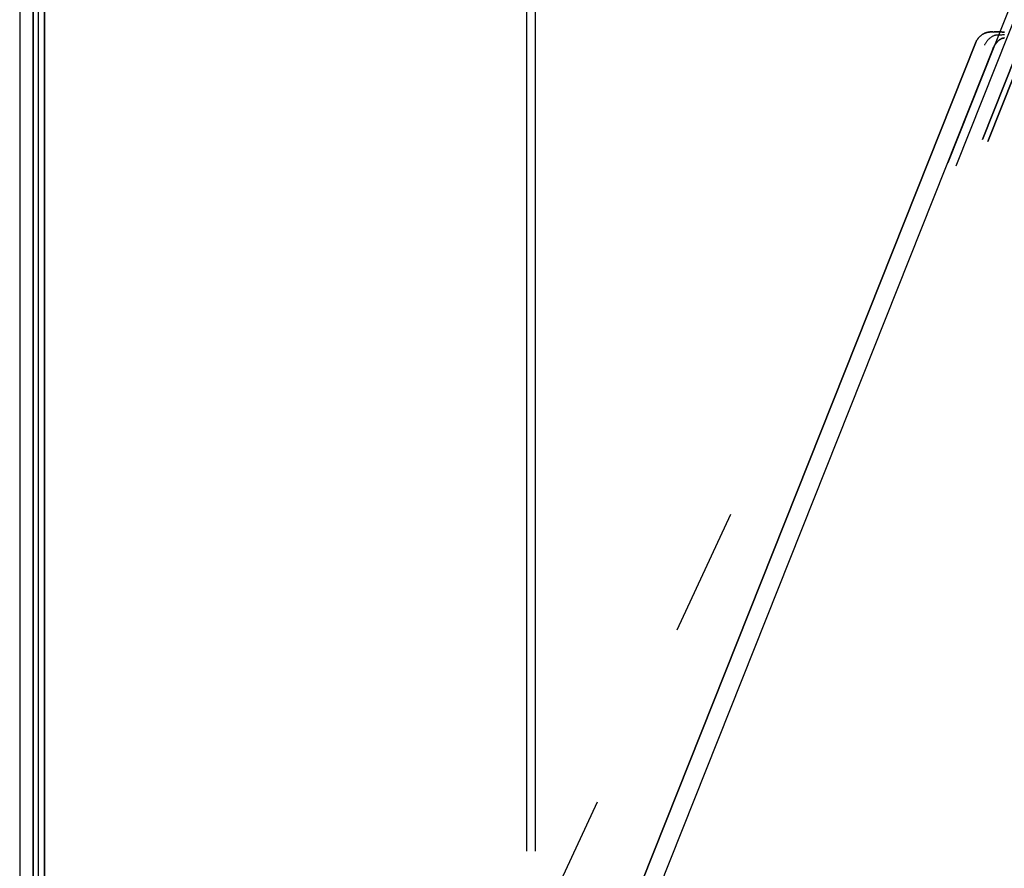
# Model space of a CAD drawing. Header units: millimetres. Extents: x -1030 to 192, y -442 to 180.
# Tile 45 of 256: x -1019 to -941, y -344 to -278. Entities that reach past the tile are written whole.
import ezdxf

# ---------------------------------------------------------------- set-up
doc = ezdxf.new("R2010")
doc.units = ezdxf.units.MM
doc.header["$MEASUREMENT"] = 0
doc.layers.add('OVIDIO 120x60x72h', color=7, linetype='Continuous')

msp = doc.modelspace()

# ---------------------------------------------------------------- linework, layer by layer
at = {"layer": 'OVIDIO 120x60x72h'}
for points in [[(-1018.939640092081, -131.0045974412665), (-1018.939640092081, -415.6840226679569)], [(-1017.887569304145, -131.0045974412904), (-1017.887569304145, -415.3044911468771)], [(-1017.887569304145, -415.3044911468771), (-1017.887569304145, -131.0045974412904)], [(-1017.479766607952, -131.0045974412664), (-1017.479766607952, -415.684171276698)], [(-1016.993142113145, -131.0045974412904), (-1016.993142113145, -415.684022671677)], [(-1016.993142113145, -415.684022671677), (-1016.993142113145, -131.0045974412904)], [(-979.0583896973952, -131.0045974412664), (-979.0583896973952, -343.0286722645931)], [(-978.3875693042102, -131.0045974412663), (-978.3875693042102, -343.0286722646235)]]:
    msp.add_lwpolyline(points, dxfattribs=at)
at = {"layer": 'OVIDIO 120x60x72h', "extrusion": (0.9999999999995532, -9.452204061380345e-07, 0)}
for points in [[(-415.3054526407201, 754.6310890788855), (-131.0055589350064, 754.6316265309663)], [(-131.0055589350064, 754.6316265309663), (-415.3054526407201, 754.6310890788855)]]:
    msp.add_lwpolyline(points, dxfattribs=at)
at = {"layer": 'OVIDIO 120x60x72h', "extrusion": (1, 0, 0)}
for points in [[(-131.0045974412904, 755.5783022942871), (-415.684022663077, 755.5783021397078)], [(-415.684022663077, 755.5783021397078), (-131.0045974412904, 755.5783022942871)]]:
    msp.add_lwpolyline(points, dxfattribs=at)
at = {"layer": 'OVIDIO 120x60x72h', "extrusion": (0.1089792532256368, 0.2028516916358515, 0.9731262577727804)}
for points in [[(700.1307214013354, 998.2628478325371), (700.1307214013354, 837.6070033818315)], [(700.1307214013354, 837.6070033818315), (700.1307214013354, 998.2628478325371)]]:
    msp.add_lwpolyline(points, dxfattribs=at)
at = {"layer": 'OVIDIO 120x60x72h', "extrusion": (0.1089792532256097, 0.2028516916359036, 0.9731262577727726)}
msp.add_lwpolyline([(699.8352514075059, 998.2628478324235), (699.8352514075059, 837.6070033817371)], dxfattribs=at)
at = {"layer": 'OVIDIO 120x60x72h', "extrusion": (0.1089792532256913, 0.2028516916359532, 0.9731262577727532)}
for points in [[(699.5397814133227, 837.6070033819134), (699.5397814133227, 998.2628478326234)], [(699.5397814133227, 998.2628478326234), (699.5397814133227, 837.6070033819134)]]:
    msp.add_lwpolyline(points, dxfattribs=at)
at = {"layer": 'OVIDIO 120x60x72h', "extrusion": (-0.04567751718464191, -0.1148807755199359, 0.9923285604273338)}
msp.add_lwpolyline([(-772.2327042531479, -622.6510015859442), (-772.2327042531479, -513.7362259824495)], dxfattribs=at)
at = {"layer": 'OVIDIO 120x60x72h', "extrusion": (-0.04567751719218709, -0.114880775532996, 0.9923285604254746)}
for points in [[(-770.401215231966, -619.9383499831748), (-770.401215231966, -513.0824972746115)], [(-770.401215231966, -513.0824972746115), (-770.401215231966, -619.9383499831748)]]:
    msp.add_lwpolyline(points, dxfattribs=at)
at = {"layer": 'OVIDIO 120x60x72h', "extrusion": (-0.04567751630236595, -0.1148807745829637, 0.9923285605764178)}
for points in [[(-769.944579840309, -513.0824952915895), (-769.944579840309, -619.9383480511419)], [(-769.944579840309, -619.9383480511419), (-769.944579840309, -513.0824952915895)]]:
    msp.add_lwpolyline(points, dxfattribs=at)
at = {"layer": 'OVIDIO 120x60x72h', "extrusion": (0.3152635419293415, 0.9259244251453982, 0.208021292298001)}
msp.add_lwpolyline([(802.9718434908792, 818.6536048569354), (801.6892378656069, 819.4372198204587)], dxfattribs=at)
at = {"layer": 'OVIDIO 120x60x72h', "extrusion": (0.1806448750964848, 0.9479354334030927, 0.2622705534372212)}
for points in [[(873.5018053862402, 808.4274979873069), (872.6200792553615, 809.6409884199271)], [(872.6200792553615, 809.6409884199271), (873.5018053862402, 808.4274979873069)]]:
    msp.add_lwpolyline(points, dxfattribs=at)
at = {"layer": 'OVIDIO 120x60x72h', "extrusion": (0.1806448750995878, 0.947935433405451, 0.2622705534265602)}
msp.add_lwpolyline([(873.5018053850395, 808.4274979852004), (872.6200792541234, 809.6409884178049)], dxfattribs=at)
at = {"layer": 'OVIDIO 120x60x72h', "extrusion": (-0.04567751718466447, -0.1148807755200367, 0.9923285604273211)}
msp.add_lwpolyline([(-771.545278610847, -622.651001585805), (-771.545278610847, -513.7352167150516)], dxfattribs=at)
at = {"layer": 'OVIDIO 120x60x72h', "extrusion": (0.1089886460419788, 0.2028662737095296, 0.9731221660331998)}
for points in [[(699.1258835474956, 847.1306747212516), (699.1258835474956, 839.0869584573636)], [(699.1258835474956, 839.0869584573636), (699.1258835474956, 847.1306747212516)]]:
    msp.add_lwpolyline(points, dxfattribs=at)
at = {"layer": 'OVIDIO 120x60x72h', "extrusion": (0.1089886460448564, 0.2028662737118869, 0.9731221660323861)}
msp.add_lwpolyline([(698.4129372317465, 839.0869584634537), (698.4129372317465, 847.1306747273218)], dxfattribs=at)
at = {"layer": 'OVIDIO 120x60x72h', "extrusion": (-0.2760888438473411, 0.1226098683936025, 0.9532794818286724)}
for points in [[(638.2627692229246, -497.5786025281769), (638.2627692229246, -496.0786025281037)], [(638.2627692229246, -496.0786025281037), (638.2627692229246, -497.5786025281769)]]:
    msp.add_lwpolyline(points, dxfattribs=at)
at = {"layer": 'OVIDIO 120x60x72h', "extrusion": (0.1089886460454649, 0.2028662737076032, 0.973122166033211)}
msp.add_lwpolyline([(697.6999909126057, 847.1306747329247), (697.6999909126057, 839.0869584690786)], dxfattribs=at)
at = {"layer": 'OVIDIO 120x60x72h', "extrusion": (-0.2760888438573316, 0.1226098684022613, 0.9532794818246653)}
msp.add_lwpolyline([(642.1655075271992, -496.0786025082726), (642.1655075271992, -497.5786025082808)], dxfattribs=at)
at = {"layer": 'OVIDIO 120x60x72h', "extrusion": (0.1089886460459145, 0.2028662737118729, 0.9731221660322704)}
msp.add_lwpolyline([(700.9232938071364, 857.0217395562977), (700.9232938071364, 847.2317395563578)], dxfattribs=at)
at = {"layer": 'OVIDIO 120x60x72h', "extrusion": (0.9840532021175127, 0.05870066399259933, 0.1679092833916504)}
msp.add_lwpolyline([(-227.3241785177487, 875.5133446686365), (-229.262761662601, 870.0565865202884)], dxfattribs=at)
at = {"layer": 'OVIDIO 120x60x72h', "extrusion": (0.0214638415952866, 0.0462957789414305, 0.9986971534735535)}
msp.add_lwpolyline([(740.5377024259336, 693.1209631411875), (740.5377024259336, 703.1627040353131)], dxfattribs=at)
at = {"layer": 'OVIDIO 120x60x72h', "extrusion": (-0.2760888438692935, 0.1226098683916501, 0.9532794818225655)}
msp.add_lwpolyline([(646.068245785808, -497.578602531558), (646.068245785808, -496.0786025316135)], dxfattribs=at)
at = {"layer": 'OVIDIO 120x60x72h', "extrusion": (0.1089792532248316, 0.2028516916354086, 0.9731262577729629)}
for points in [[(697.705001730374, 847.1170587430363), (697.705001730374, 857.1091883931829)], [(696.523121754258, 857.109188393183), (696.523121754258, 847.1170587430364)]]:
    msp.add_lwpolyline(points, dxfattribs=at)
at = {"layer": 'OVIDIO 120x60x72h', "extrusion": (0.1089792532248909, 0.202851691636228, 0.9731262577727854)}
msp.add_lwpolyline([(697.1140617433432, 857.1091883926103), (697.1140617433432, 847.1170587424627)], dxfattribs=at)
at = {"layer": 'OVIDIO 120x60x72h', "extrusion": (0, 1, 0)}
for points in [[(944.7351691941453, 721.7444011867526), (946.0768099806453, 719.0611196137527)], [(948.3777196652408, 720.2115744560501), (947.0360788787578, 722.8948560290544)], [(950.6786293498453, 721.3620292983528), (949.3369885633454, 724.0453108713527)]]:
    msp.add_lwpolyline(points, dxfattribs=at)
at = {"layer": 'OVIDIO 120x60x72h', "extrusion": (0.9868237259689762, 0.05815167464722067, 0.1509878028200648)}
msp.add_lwpolyline([(-238.2372120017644, 858.7490178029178), (-236.1317925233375, 864.1436005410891)], dxfattribs=at)
at = {"layer": 'OVIDIO 120x60x72h', "extrusion": (0.1089886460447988, 0.2028662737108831, 0.9731221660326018)}
for points in [[(699.1258835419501, 914.5039307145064), (699.1258835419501, 857.122804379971)], [(699.1258835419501, 857.122804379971), (699.1258835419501, 914.5039307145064)]]:
    msp.add_lwpolyline(points, dxfattribs=at)
at = {"layer": 'OVIDIO 120x60x72h', "extrusion": (0.1089886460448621, 0.2028662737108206, 0.9731221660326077)}
msp.add_lwpolyline([(698.4129372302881, 857.1228043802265), (698.4129372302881, 914.5039307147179)], dxfattribs=at)
at = {"layer": 'OVIDIO 120x60x72h', "extrusion": (-0.2760888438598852, 0.1226098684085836, 0.9532794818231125)}
msp.add_lwpolyline([(655.7644274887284, -496.078602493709), (655.7644274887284, -497.5786024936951)], dxfattribs=at)
at = {"layer": 'OVIDIO 120x60x72h', "extrusion": (0.1089949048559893, 0.2028759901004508, 0.9731194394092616)}
msp.add_lwpolyline([(697.6971695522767, 914.5130033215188), (697.6971695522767, 857.1318769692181)], dxfattribs=at)
at = {"layer": 'OVIDIO 120x60x72h', "extrusion": (0.02146384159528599, 0.04629577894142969, 0.9986971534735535)}
msp.add_lwpolyline([(740.5377024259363, 718.1058072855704), (740.5377024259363, 818.6188428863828)], dxfattribs=at)
at = {"layer": 'OVIDIO 120x60x72h', "extrusion": (-0.2760888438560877, 0.1226098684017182, 0.9532794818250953)}
msp.add_lwpolyline([(683.605230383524, -496.0786025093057), (683.605230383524, -497.5786025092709)], dxfattribs=at)
at = {"layer": 'OVIDIO 120x60x72h', "extrusion": (-0.04567751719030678, -0.1148807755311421, 0.9923285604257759)}
msp.add_lwpolyline([(-755.4626507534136, -606.1910442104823), (-755.4626507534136, -551.0007035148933)], dxfattribs=at)
at = {"layer": 'OVIDIO 120x60x72h', "extrusion": (-0.04567751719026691, -0.1148807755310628, 0.9923285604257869)}
msp.add_lwpolyline([(-755.6909893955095, -605.9743259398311), (-755.6909893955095, -551.5701903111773)], dxfattribs=at)
at = {"layer": 'OVIDIO 120x60x72h', "extrusion": (-0.2760888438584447, 0.1226098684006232, 0.9532794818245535)}
msp.add_lwpolyline([(688.6055003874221, -494.5786025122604), (688.6055003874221, -467.0321203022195)], dxfattribs=at)
at = {"layer": 'OVIDIO 120x60x72h', "extrusion": (-0.2760888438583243, 0.122609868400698, 0.9532794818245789)}
msp.add_lwpolyline([(688.510558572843, -494.5786022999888), (688.510558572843, -467.5517811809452)], dxfattribs=at)
at = {"layer": 'OVIDIO 120x60x72h', "extrusion": (0.3666393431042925, 0.9221125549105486, 0.1236285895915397)}
msp.add_lwpolyline([(769.9445771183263, 784.4999882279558), (770.015400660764, 784.4783132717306), (770.0869297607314, 784.4583422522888), (770.1591031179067, 784.4401067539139), (770.2318576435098, 784.4236354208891), (770.3051286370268, 784.4089538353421), (770.3788499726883, 784.3960844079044), (770.4529542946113, 784.3850462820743), (770.5273732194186, 784.3758552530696), (770.6020375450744, 784.3685237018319), (770.6768774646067, 784.3630605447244), (770.7518227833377, 784.359471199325), (770.8268031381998, 784.3577575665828), (770.9017482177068, 784.3579180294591), (770.9765879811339, 784.3599474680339), (771.0512528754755, 784.3638372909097), (771.1256740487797, 784.3695754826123), (771.1997835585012, 784.3771466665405), (771.2735145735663, 784.3865321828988), (771.3468015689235, 784.3977101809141), (771.4195805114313, 784.410655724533), (771.4917890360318, 784.4253409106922), (771.5633666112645, 784.441734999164), (771.6342546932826, 784.4598045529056), (771.7043968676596, 784.4795135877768), (771.773738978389, 784.5008237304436), (771.8422292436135, 784.523694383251), (771.9098183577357, 784.5480828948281), (771.9764595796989, 784.573944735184), (772.04210880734, 784.601233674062), (772.1067246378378, 784.6299019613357), (772.1702684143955, 784.659900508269), (772.2327042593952, 784.6911790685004), (772.2943951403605, 784.723902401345), (772.3556858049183, 784.7582706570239), (772.4165145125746, 784.7942837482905), (772.4768188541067, 784.8319386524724), (772.5365359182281, 784.8712293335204), (772.5956024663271, 784.9121466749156), (772.6539551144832, 784.9546784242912), (772.7115305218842, 784.9988091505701), (772.7682655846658, 785.044520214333), (772.824097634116, 785.091789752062), (772.878964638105, 785.1405926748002), (772.9328054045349, 785.1909006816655), (772.9855597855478, 785.242682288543), (773.0371688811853, 785.2959028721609), (773.0875752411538, 785.3505247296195), (773.1367230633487, 785.4065071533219), (773.184558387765, 785.463806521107), (773.2310292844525, 785.5223764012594), (773.2760860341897, 785.5821676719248), (773.3196813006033, 785.6431286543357), (773.3617702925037, 785.7052052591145), (773.402310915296, 785.7683411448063), (773.4412639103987, 785.8324778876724), (773.4785929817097, 785.8975551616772), (773.5142649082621, 785.963510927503), (773.5482496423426, 786.0302816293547), (773.5805203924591, 786.0978023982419), (773.6110536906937, 786.1660072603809), (773.6398294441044, 786.2348293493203), (773.6668309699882, 786.3042011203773), (773.6920450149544, 786.3740545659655), (773.7154617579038, 786.4443214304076)], dxfattribs=at)
at = {"layer": 'OVIDIO 120x60x72h', "extrusion": (0.3666393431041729, 0.9221125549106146, 0.1236285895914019)}
msp.add_lwpolyline([(770.4012152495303, 785.9287924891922), (770.4377003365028, 785.9176414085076), (770.4744868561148, 785.9074139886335), (770.5115395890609, 785.8981219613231), (770.5488227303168, 785.88977526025), (770.5863000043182, 785.8823819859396), (770.6239347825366, 785.8759483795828), (770.6616902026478, 785.8704788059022), (770.6995292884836, 785.8659757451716), (770.73741506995, 785.8624397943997), (770.7753107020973, 785.8598696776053), (770.8131795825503, 785.8582622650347), (770.8509854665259, 785.8576126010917), (770.8886925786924, 785.8579139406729), (770.9262657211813, 785.8591577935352), (770.9636703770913, 785.8613339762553), (771.0008728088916, 785.8644306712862), (771.0378401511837, 785.8684344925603), (771.0745404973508, 785.8733305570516), (771.1109429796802, 785.8791025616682), (771.1470178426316, 785.8857328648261), (771.1827365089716, 785.8932025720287), (771.2180716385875, 785.9014916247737), (771.2529971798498, 785.9105788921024), (771.2874884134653, 785.9204422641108), (771.3215219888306, 785.9310587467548), (771.3550759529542, 785.9424045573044), (771.3881297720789, 785.9544552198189), (771.4206643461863, 785.967185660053), (771.4526620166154, 785.9805702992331), (771.484106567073, 785.9945831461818), (771.5149832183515, 786.0091978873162), (771.545278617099, 786.0243879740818), (771.5752231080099, 786.0402586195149), (771.6050359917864, 786.0569364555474), (771.6346878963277, 786.0744260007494), (771.6641488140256, 786.0927304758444), (771.6933881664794, 786.1118517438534), (771.7223748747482, 786.1317902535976), (771.7510774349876, 786.1525449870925), (771.7794639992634, 786.17411341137), (771.8075024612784, 786.1964914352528), (771.8351605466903, 786.219673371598), (771.8624059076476, 786.2436519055), (771.8892062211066, 786.2684180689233), (771.915529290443, 786.2939612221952), (771.9413431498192, 786.3202690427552), (771.9666161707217, 786.3473275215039), (771.9913171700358, 786.3751209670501), (772.0154155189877, 786.4036320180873), (772.0388812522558, 786.432841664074), (772.0616851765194, 786.4627292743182), (772.083798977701, 786.4932726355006), (772.1051953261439, 786.5244479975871), (772.1258479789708, 786.5562301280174), (772.1457318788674, 786.5885923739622), (772.1648232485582, 786.6215067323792), (772.1830996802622, 786.6549439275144), (772.2005402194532, 786.6888734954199), (772.2171254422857, 786.7232638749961), (772.232837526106, 786.7580825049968), (772.2476603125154, 786.7932959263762), (772.2615793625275, 786.8288698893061), (772.2745820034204, 786.8647694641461), (772.2866573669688, 786.9009591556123)], dxfattribs=at)
at = {"layer": 'OVIDIO 120x60x72h', "extrusion": (0.2357022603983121, 0.2357022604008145, 0.9428090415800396)}
msp.add_lwpolyline([(398.9112419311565, 1159.064871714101), (398.9112419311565, 1054.52450998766)], dxfattribs=at)
at = {"layer": 'OVIDIO 120x60x72h', "extrusion": (0.2357022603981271, 0.2357022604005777, 0.9428090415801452)}
msp.add_lwpolyline([(402.2219751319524, 1168.684441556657), (402.2219751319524, 1063.276455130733)], dxfattribs=at)
at = {"layer": 'OVIDIO 120x60x72h', "extrusion": (0.1089886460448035, 0.2028662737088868, 0.9731221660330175)}
msp.add_lwpolyline([(700.9232938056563, 924.1749955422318), (700.9232938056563, 914.6049955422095)], dxfattribs=at)
at = {"layer": 'OVIDIO 120x60x72h', "extrusion": (0.9840532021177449, 0.05870066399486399, 0.1679092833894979)}
msp.add_lwpolyline([(-283.129203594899, 896.5866164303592), (-285.0677867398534, 891.1298582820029)], dxfattribs=at)
at = {"layer": 'OVIDIO 120x60x72h', "extrusion": (-0.2765064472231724, 0.1227553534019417, 0.9531397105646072)}
msp.add_lwpolyline([(711.354909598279, -497.2314718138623), (711.354909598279, -495.7314716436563)], dxfattribs=at)
at = {"layer": 'OVIDIO 120x60x72h'}
for points in [[(-943.6786850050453, -279.2881201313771, 716.7531144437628), (-943.6590386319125, -279.256392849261, 716.7373250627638), (-943.6389295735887, -279.2249523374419, 716.7203781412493), (-943.6183253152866, -279.1938094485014, 716.7022759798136), (-943.5971933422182, -279.1629750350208, 716.6830208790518), (-943.575501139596, -279.1324599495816, 716.6626151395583), (-943.5532161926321, -279.1022750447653, 716.6410610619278), (-943.5303059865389, -279.0724311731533, 716.618360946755), (-943.5067380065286, -279.0429391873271, 716.5945170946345), (-943.4824800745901, -279.0138161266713, 716.5695335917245), (-943.4575013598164, -278.9851037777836, 716.543421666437), (-943.4317713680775, -278.9568501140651, 716.5161943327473), (-943.4052596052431, -278.9291031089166, 716.4878646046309), (-943.377935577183, -278.9019107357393, 716.4584454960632), (-943.349768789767, -278.875320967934, 716.4279500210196), (-943.3207287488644, -278.8493817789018, 716.3963911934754), (-943.2907849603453, -278.8241411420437, 716.363782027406), (-943.2599092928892, -278.7996490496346, 716.3301434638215), (-943.2280830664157, -278.7759635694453, 716.2955281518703), (-943.1952899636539, -278.7531447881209, 716.2599966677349), (-943.1615136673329, -278.7312527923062, 716.223609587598), (-943.1267378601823, -278.7103476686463, 716.1864274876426), (-943.0909462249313, -278.690489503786, 716.1485109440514), (-943.0541224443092, -278.6717383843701, 716.1099205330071), (-943.0162502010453, -278.6541543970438, 716.0707168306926), (-942.9773272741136, -278.637791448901, 716.0309712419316), (-942.9374078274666, -278.6226787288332, 715.9907984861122), (-942.8965601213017, -278.6088392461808, 715.9503241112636), (-942.8548524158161, -278.5962960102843, 715.9096736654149), (-942.812352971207, -278.5850720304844, 715.8689726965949), (-942.7691300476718, -278.5751903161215, 715.8283467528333), (-942.7252519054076, -278.5666738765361, 715.7879213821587), (-942.6807868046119, -278.5595457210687, 715.7478221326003), (-942.6357874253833, -278.5538242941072, 715.708154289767), (-942.5902441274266, -278.549509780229, 715.6689420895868), (-942.544131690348, -278.5465977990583, 715.6301895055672), (-942.4974248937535, -278.5450839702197, 715.5919005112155), (-942.4500985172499, -278.5449639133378, 715.5540790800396), (-942.4021273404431, -278.5462332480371, 715.5167291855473), (-942.3534861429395, -278.548887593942, 715.4798548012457), (-942.3041497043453, -278.5529225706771, 715.4434599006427)], [(-942.3041497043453, -278.5529225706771, 715.4434599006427), (-942.3534861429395, -278.548887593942, 715.4798548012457), (-942.4021273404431, -278.5462332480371, 715.5167291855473), (-942.4500985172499, -278.5449639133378, 715.5540790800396), (-942.4974248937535, -278.5450839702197, 715.5919005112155), (-942.544131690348, -278.5465977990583, 715.6301895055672), (-942.5902441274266, -278.549509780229, 715.6689420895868), (-942.6357874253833, -278.5538242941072, 715.708154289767), (-942.6807868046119, -278.5595457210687, 715.7478221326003), (-942.7252519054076, -278.5666738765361, 715.7879213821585), (-942.7691300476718, -278.5751903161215, 715.8283467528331), (-942.812352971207, -278.5850720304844, 715.8689726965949), (-942.8548524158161, -278.5962960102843, 715.9096736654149), (-942.8965601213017, -278.6088392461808, 715.9503241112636), (-942.9374078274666, -278.6226787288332, 715.9907984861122), (-942.9773272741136, -278.637791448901, 716.0309712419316), (-943.0162502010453, -278.6541543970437, 716.0707168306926), (-943.0541224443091, -278.6717383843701, 716.1099205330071), (-943.0909462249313, -278.690489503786, 716.1485109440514), (-943.1267378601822, -278.7103476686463, 716.1864274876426), (-943.1615136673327, -278.7312527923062, 716.223609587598), (-943.1952899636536, -278.7531447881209, 716.2599966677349), (-943.2280830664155, -278.7759635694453, 716.2955281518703), (-943.2599092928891, -278.7996490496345, 716.3301434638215), (-943.2907849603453, -278.8241411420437, 716.3637820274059), (-943.3207287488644, -278.8493817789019, 716.3963911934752), (-943.349768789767, -278.8753209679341, 716.4279500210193), (-943.3779355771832, -278.9019107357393, 716.458445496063), (-943.4052596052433, -278.9291031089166, 716.4878646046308), (-943.4317713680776, -278.9568501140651, 716.5161943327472), (-943.4575013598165, -278.9851037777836, 716.5434216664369), (-943.4824800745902, -279.0138161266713, 716.5695335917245), (-943.5067380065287, -279.0429391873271, 716.5945170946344), (-943.5303059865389, -279.0724311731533, 716.618360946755), (-943.5532161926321, -279.1022750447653, 716.6410610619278), (-943.575501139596, -279.1324599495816, 716.6626151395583), (-943.5971933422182, -279.1629750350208, 716.6830208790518), (-943.6183253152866, -279.1938094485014, 716.7022759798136), (-943.6389295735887, -279.2249523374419, 716.7203781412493), (-943.6590386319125, -279.256392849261, 716.7373250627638), (-943.6786850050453, -279.2881201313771, 716.7531144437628)], [(-941.9012178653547, -278.7915629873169, 716.0284593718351), (-941.9245649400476, -278.7909688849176, 716.0450235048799), (-941.9477442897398, -278.7908795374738, 716.0617405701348), (-941.9707546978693, -278.7912905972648, 716.0786002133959), (-941.9935949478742, -278.7921977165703, 716.0955920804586), (-942.0162638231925, -278.7935965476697, 716.1127058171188), (-942.0387601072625, -278.7954827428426, 716.129931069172), (-942.0610825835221, -278.7978519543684, 716.1472574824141), (-942.0832300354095, -278.8006998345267, 716.1646747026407), (-942.105201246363, -278.804022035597, 716.1821723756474), (-942.1269949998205, -278.8078142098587, 716.1997401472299), (-942.1486100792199, -278.8120720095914, 716.2173676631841), (-942.1700452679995, -278.8167910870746, 716.2350445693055), (-942.2123711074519, -278.8275956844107, 716.2705051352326), (-942.2539627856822, -278.8401932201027, 716.3060390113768), (-942.2948105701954, -278.8545489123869, 716.3415633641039), (-942.334904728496, -278.8706279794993, 716.3769953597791), (-942.374235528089, -278.8883956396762, 716.412252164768), (-942.4127932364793, -278.9078171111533, 716.4472509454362), (-942.4505681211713, -278.928857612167, 716.481908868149), (-942.4875504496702, -278.9514823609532, 716.5161430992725), (-942.5237304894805, -278.975656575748, 716.5498708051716), (-942.5590985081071, -279.0013454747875, 716.5830091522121), (-942.5936494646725, -279.028511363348, 716.6154787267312), (-942.6273970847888, -279.0571048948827, 716.6472137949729), (-942.6603597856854, -279.0870738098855, 716.6781520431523), (-942.6925559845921, -279.11836584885, 716.7082311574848), (-942.7240040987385, -279.1509287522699, 716.7373888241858), (-942.7547225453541, -279.1847102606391, 716.765562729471), (-942.7847297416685, -279.2196581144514, 716.7926905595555), (-942.8140441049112, -279.2557200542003, 716.8187100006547), (-942.842684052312, -279.2928438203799, 716.8435587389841), (-942.8706680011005, -279.3309771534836, 716.8671744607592), (-942.898014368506, -279.3700677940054, 716.8894948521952), (-942.9247415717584, -279.410063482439, 716.9104575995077), (-942.9508680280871, -279.4509119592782, 716.930000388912), (-942.9764121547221, -279.4925609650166, 716.9480609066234), (-943.0013923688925, -279.5349582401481, 716.9645768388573), (-943.013676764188, -279.5564211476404, 716.9722361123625), (-943.0258270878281, -279.5780515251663, 716.9794858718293)], [(-941.4542186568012, -278.5606555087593, 715.0316119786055), (-941.5141837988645, -278.5578043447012, 715.0514481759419), (-941.5737666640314, -278.55526115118, 715.0724256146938), (-941.6329465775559, -278.5530318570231, 715.094532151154), (-941.6917028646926, -278.5511223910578, 715.1177556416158), (-941.7500148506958, -278.5495386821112, 715.1420839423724), (-941.8078618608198, -278.5482866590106, 715.167504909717), (-941.8652232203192, -278.5473722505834, 715.1940063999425), (-941.9220782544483, -278.5468013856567, 715.2215762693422), (-941.978406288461, -278.5465799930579, 715.2502023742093), (-942.034186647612, -278.5467140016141, 715.2798725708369), (-942.0893986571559, -278.5472093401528, 715.3105747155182), (-942.1440216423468, -278.5480719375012, 715.3422966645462), (-942.1980349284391, -278.5493077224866, 715.3750262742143), (-942.2514178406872, -278.5509226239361, 715.4087514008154), (-942.3041497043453, -278.5529225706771, 715.4434599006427)], [(-942.3041497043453, -278.5529225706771, 715.4434599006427), (-942.2514178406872, -278.5509226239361, 715.4087514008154), (-942.1980349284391, -278.5493077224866, 715.3750262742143), (-942.1440216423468, -278.5480719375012, 715.3422966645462), (-942.0893986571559, -278.5472093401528, 715.3105747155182), (-942.034186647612, -278.5467140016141, 715.2798725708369), (-941.978406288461, -278.5465799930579, 715.2502023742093), (-941.9220782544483, -278.5468013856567, 715.2215762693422), (-941.8652232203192, -278.5473722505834, 715.1940063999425), (-941.8078618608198, -278.5482866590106, 715.167504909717), (-941.7500148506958, -278.5495386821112, 715.1420839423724), (-941.6917028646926, -278.5511223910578, 715.1177556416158), (-941.6329465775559, -278.5530318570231, 715.094532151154), (-941.5737666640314, -278.55526115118, 715.0724256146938), (-941.5141837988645, -278.5578043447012, 715.0514481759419), (-941.4542186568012, -278.5606555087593, 715.0316119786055)], [(-941.9025504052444, -278.7907737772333, 716.02652471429), (-941.840582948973, -278.7828265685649, 715.9885138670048), (-941.7775149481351, -278.7755579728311, 715.9523007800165), (-941.7134037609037, -278.7689466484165, 715.9178963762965), (-941.6483067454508, -278.7629712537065, 715.8853115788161), (-941.5822812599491, -278.7576104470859, 715.8545573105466), (-941.5153846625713, -278.7528428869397, 715.8256444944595), (-941.4476743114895, -278.7486472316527, 715.798584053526)], [(-983.4544205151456, -379.3256796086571, 703.3409747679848), (-983.1794410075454, -378.634095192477, 703.4336962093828), (-943.6786850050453, -279.2881201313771, 716.7531144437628)], [(-943.6786850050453, -279.2881201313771, 716.7531144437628), (-983.1794410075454, -378.634095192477, 703.4336962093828), (-983.4544205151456, -379.3256796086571, 703.3409747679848)], [(-941.4975886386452, -279.0306164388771, 716.6144713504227), (-941.5196820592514, -279.0326815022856, 716.629117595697), (-941.5418244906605, -279.0356155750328, 716.6439863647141), (-941.5640181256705, -279.0394340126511, 716.6590738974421), (-941.5862651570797, -279.0441521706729, 716.6743764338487), (-941.6085677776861, -279.0497854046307, 716.6898902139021), (-941.6309281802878, -279.0563490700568, 716.70561147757), (-941.6533485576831, -279.0638585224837, 716.7215364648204), (-941.6758311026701, -279.0723291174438, 716.737661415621), (-941.6983747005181, -279.0817739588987, 716.7539789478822), (-941.7209650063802, -279.0921971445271, 716.7704671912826), (-941.7435843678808, -279.1036005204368, 716.7871006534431), (-941.7662151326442, -279.1159859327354, 716.8038538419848), (-941.7888396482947, -279.1293552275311, 716.8207012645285), (-941.8114402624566, -279.1437102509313, 716.8376174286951), (-941.8339993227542, -279.159052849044, 716.8545768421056), (-941.8564991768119, -279.1753848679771, 716.871554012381), (-941.8789248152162, -279.1927082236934, 716.8885233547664), (-941.9012718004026, -279.2110251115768, 716.9054589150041), (-941.9235383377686, -279.2303377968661, 716.9223346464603), (-941.945722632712, -279.2506485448, 716.9391245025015), (-941.9678228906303, -279.2719596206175, 716.9558024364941), (-941.9898373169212, -279.2942732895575, 716.9723424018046), (-942.0117641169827, -279.3175918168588, 716.9887183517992), (-942.033601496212, -279.3419174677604, 717.0049042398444), (-942.0553480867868, -279.3672520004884, 717.0208718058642), (-942.0770042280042, -279.3935951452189, 717.0365839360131), (-942.0985706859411, -279.4209461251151, 717.052001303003), (-942.1200482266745, -279.4493041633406, 717.0670845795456), (-942.1414376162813, -279.4786684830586, 717.0817944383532), (-942.1627396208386, -279.5090383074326, 717.0960915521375), (-942.1839550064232, -279.540412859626, 717.1099365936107), (-942.205084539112, -279.572791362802, 717.1232902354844), (-942.2261303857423, -279.6061742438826, 717.1361102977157), (-942.2471003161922, -279.6405667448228, 717.1483431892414), (-942.2680035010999, -279.6759753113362, 717.1599324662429), (-942.2888491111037, -279.7124063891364, 717.1708216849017), (-942.3096463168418, -279.749866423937, 717.1809544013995), (-942.3304042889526, -279.7883618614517, 717.190274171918), (-942.3511321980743, -279.8278991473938, 717.1987245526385), (-942.3718392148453, -279.868484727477, 717.2062490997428)], [(-942.3718392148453, -279.868484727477, 717.2062490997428), (-942.3511321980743, -279.8278991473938, 717.1987245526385), (-942.3304042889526, -279.7883618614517, 717.190274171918), (-942.3096463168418, -279.749866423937, 717.1809544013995), (-942.2888491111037, -279.7124063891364, 717.1708216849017), (-942.2680035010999, -279.6759753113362, 717.1599324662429), (-942.2471003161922, -279.6405667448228, 717.1483431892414), (-942.2261303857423, -279.6061742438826, 717.1361102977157), (-942.205084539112, -279.5727913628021, 717.1232902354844), (-942.183955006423, -279.540412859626, 717.1099365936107), (-942.1627396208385, -279.5090383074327, 717.0960915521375), (-942.1414376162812, -279.4786684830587, 717.0817944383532), (-942.1200482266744, -279.4493041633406, 717.0670845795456), (-942.098570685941, -279.4209461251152, 717.052001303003), (-942.0770042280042, -279.3935951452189, 717.0365839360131), (-942.0553480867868, -279.3672520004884, 717.0208718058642), (-942.033601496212, -279.3419174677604, 717.0049042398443), (-942.0117641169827, -279.3175918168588, 716.9887183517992), (-941.9898373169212, -279.2942732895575, 716.9723424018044), (-941.9678228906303, -279.2719596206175, 716.9558024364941), (-941.945722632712, -279.2506485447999, 716.9391245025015), (-941.9235383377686, -279.230337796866, 716.9223346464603), (-941.9012718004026, -279.2110251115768, 716.905458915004), (-941.8789248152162, -279.1927082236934, 716.8885233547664), (-941.8564991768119, -279.1753848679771, 716.871554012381), (-941.8339993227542, -279.159052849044, 716.8545768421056), (-941.8114402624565, -279.1437102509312, 716.8376174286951), (-941.7888396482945, -279.1293552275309, 716.8207012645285), (-941.7662151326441, -279.1159859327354, 716.8038538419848), (-941.7435843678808, -279.1036005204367, 716.7871006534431), (-941.7209650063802, -279.0921971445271, 716.7704671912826), (-941.6983747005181, -279.0817739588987, 716.7539789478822), (-941.6758311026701, -279.0723291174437, 716.737661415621), (-941.6533485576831, -279.0638585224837, 716.7215364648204), (-941.6309281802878, -279.0563490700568, 716.70561147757), (-941.6085677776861, -279.0497854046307, 716.6898902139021), (-941.5862651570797, -279.0441521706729, 716.6743764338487), (-941.5640181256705, -279.0394340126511, 716.6590738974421), (-941.5418244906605, -279.0356155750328, 716.6439863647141), (-941.5196820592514, -279.0326815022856, 716.629117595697), (-941.4975886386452, -279.0306164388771, 716.6144713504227)], [(-941.4975886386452, -279.0306164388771, 716.6144713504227), (-941.4681267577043, -279.0218306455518, 716.5981604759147), (-941.4383399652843, -279.0132354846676, 716.582341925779)], [(-941.4383399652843, -279.0132354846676, 716.582341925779), (-941.4681267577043, -279.0218306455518, 716.5981604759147), (-941.4975886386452, -279.0306164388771, 716.6144713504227)], [(-942.3718392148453, -279.868484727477, 717.2062490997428), (-981.8725952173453, -379.2144597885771, 703.8868308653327), (-982.1475747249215, -379.9060442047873, 703.7941094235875)]]:
    msp.add_polyline3d(points, dxfattribs=at)

doc.saveas('drawing.dxf')
